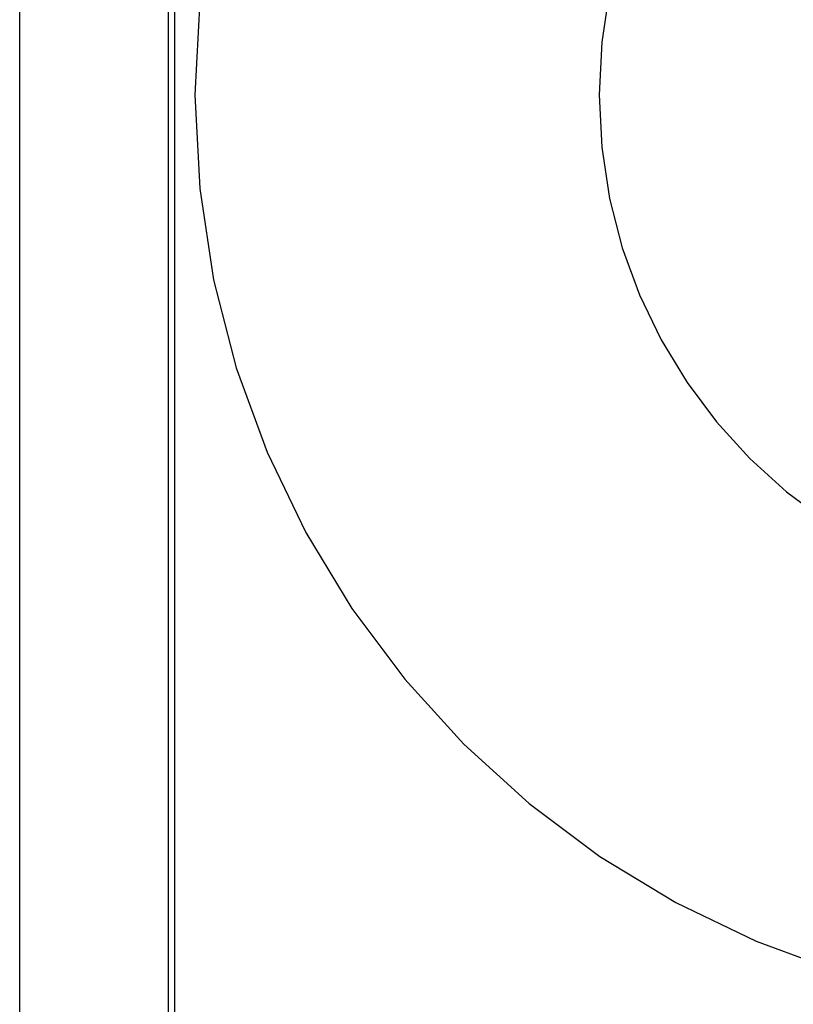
# Model space of a CAD drawing. Header units: inches. Extents: x 0 to 212, y 0 to 138.
# Tile 19 of 80: x 67.131 to 67.342, y 77.149 to 77.417. Entities that reach past the tile are written whole.
import ezdxf

# ---------------------------------------------------------------- set-up
doc = ezdxf.new("R2010")
doc.units = ezdxf.units.IN
doc.header["$LTSCALE"] = 11.6875
doc.header["$MEASUREMENT"] = 0
doc.linetypes.add('HIDDEN', pattern=[0.2, 0.1, -0.1])
doc.layers.add('DEFAULT_2', color=8, linetype='HIDDEN')

msp = doc.modelspace()

# ---------------------------------------------------------------- linework, layer by layer
at = {"layer": 'DEFAULT_2', "color": 8, "linetype": 'HIDDEN'}
for p, q in [((67.17176, 77.06677), (67.17176, 77.44177)), ((67.17347, 77.06677), (67.17347, 77.44177)), ((67.13129, 77.0702), (67.13129, 77.43834))]:
    msp.add_line(p, q, dxfattribs=at)
for radius in [0.25, 0.14]:
    msp.add_arc((67.42898, 77.39627), radius, 90, 270, dxfattribs=at)

doc.saveas('drawing.dxf')
